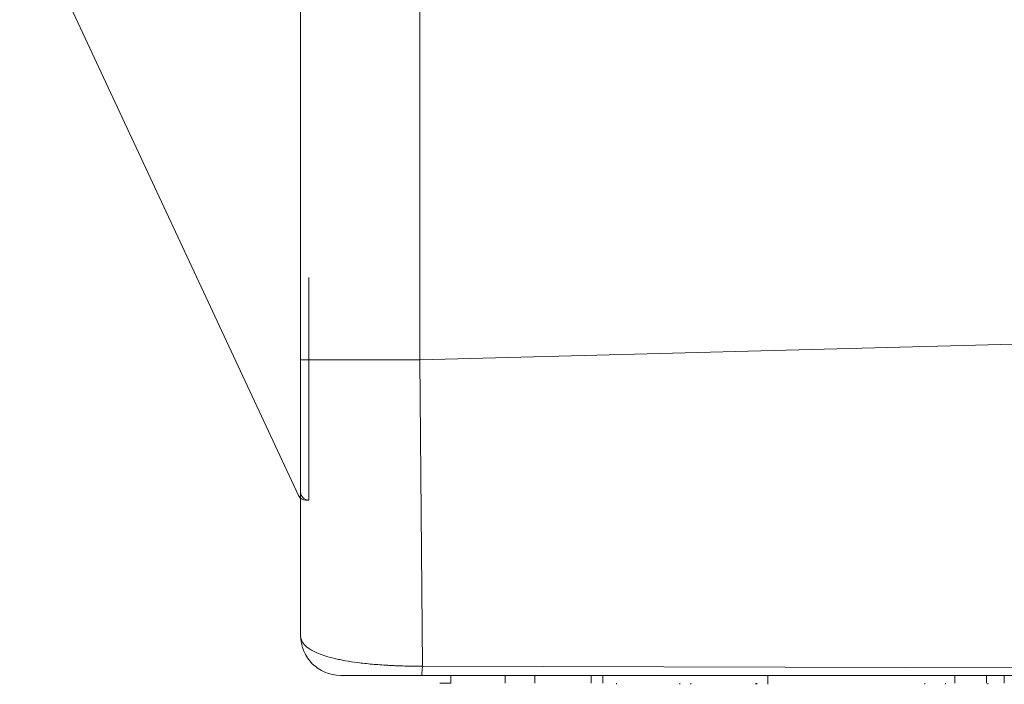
# Model space of a CAD drawing. Header units: millimetres. Extents: x 990 to 1809, y 0 to 562.
# Tile 26 of 256: x 1049.27 to 1061.65, y 278.53 to 286.88. Entities that reach past the tile are written whole.
import ezdxf

# ---------------------------------------------------------------- set-up
doc = ezdxf.new("R2010")
doc.units = ezdxf.units.MM
doc.layers.add('1', color=7, linetype='Continuous', true_color=0xffffff)

msp = doc.modelspace()

# ---------------------------------------------------------------- linework, layer by layer
at = {"layer": '1', "color": 7, "linetype": 'Continuous', "lineweight": 18}
for p, q in [((1052.803, 282.605), (1052.803, 288.981)), ((1054.303, 288.946), (1054.303, 282.605)), ((1052.776, 280.898), (1049.272, 288.412)), ((1052.906, 283.638), (1052.906, 280.841)), ((1054.303, 282.605), (1090.396, 283.551)), ((1052.803, 279.138), (1052.803, 282.605)), ((1052.803, 282.605), (1054.303, 282.605)), ((1054.303, 282.605), (1054.334, 278.753)), ((1052.906, 280.841), (1052.869, 280.84)), ((1054.334, 278.753), (1090.359, 278.648)), ((1090.346, 278.638), (1054.323, 278.638)), ((1054.689, 278.638), (1054.689, 278.538)), ((1055.372, 278.638), (1055.372, 278.538)), ((1055.372, 278.638), (1055.372, 278.538)), ((1055.748, 278.638), (1055.748, 278.538)), ((1056.457, 278.638), (1056.457, 278.538)), ((1056.603, 278.638), (1056.603, 278.538)), ((1056.773, 278.638), (1056.773, 278.638)), ((1057.568, 278.638), (1057.568, 278.638)), ((1057.568, 278.638), (1057.568, 278.638)), ((1057.706, 278.638), (1057.706, 278.638)), ((1057.706, 278.638), (1057.706, 278.638)), ((1058.526, 278.638), (1058.526, 278.638)), ((1058.536, 278.638), (1058.536, 278.638)), ((1058.675, 278.638), (1058.675, 278.638)), ((1058.675, 278.638), (1058.675, 278.638)), ((1058.675, 278.638), (1058.675, 278.538)), ((1060.647, 278.638), (1060.647, 278.638)), ((1060.907, 278.638), (1060.907, 278.638)), ((1061.028, 278.638), (1061.028, 278.538)), ((1061.424, 278.638), (1061.424, 278.538)), ((1061.439, 278.638), (1061.439, 278.638)), ((1061.442, 278.638), (1061.442, 278.638)), ((1061.647, 278.638), (1061.647, 278.538)), ((1056.773, 278.538), (1056.773, 278.526)), ((1057.568, 278.538), (1057.568, 278.526)), ((1057.568, 278.538), (1057.568, 278.526)), ((1057.706, 278.538), (1057.706, 278.526)), ((1057.706, 278.538), (1057.706, 278.526)), ((1058.526, 278.526), (1058.526, 278.538)), ((1058.536, 278.526), (1058.536, 278.538)), ((1058.675, 278.526), (1058.675, 278.538)), ((1058.675, 278.526), (1058.675, 278.538)), ((1060.647, 278.538), (1060.647, 278.526)), ((1060.907, 278.526), (1060.907, 278.538)), ((1061.439, 278.538), (1061.439, 278.526)), ((1061.442, 278.538), (1061.442, 278.526))]:
    msp.add_line(p, q, dxfattribs=at)
for centre, radius, start, end in [((1052.866, 280.94), 0.1, 205, 271.5), ((1052.903, 280.941), 0.1, 180, 271.5), ((1053.303, 279.138), 0.5, 180, 270)]:
    msp.add_arc(centre, radius, start, end, dxfattribs=at)
msp.add_ellipse((1054.323, 279.138), major_axis=(0, -0.5), ratio=0.031613, start_param=0, end_param=0.691773, dxfattribs=at)
for points, knots in [([(1052.803, 279.138), (1052.803, 279.133), (1052.803, 279.127), (1052.805, 279.114), (1052.806, 279.106), (1052.813, 279.081), (1052.821, 279.062), (1052.85, 279.021), (1052.871, 279), (1052.918, 278.967), (1052.936, 278.955), (1052.967, 278.939), (1052.978, 278.933), (1053.002, 278.922), (1053.015, 278.917), (1053.056, 278.9), (1053.086, 278.89), (1053.153, 278.869), (1053.19, 278.859), (1053.251, 278.845), (1053.273, 278.84), (1053.318, 278.831), (1053.341, 278.826), (1053.414, 278.813), (1053.466, 278.806), (1053.55, 278.795), (1053.579, 278.791), (1053.639, 278.785), (1053.67, 278.781), (1053.765, 278.773), (1053.831, 278.768), (1053.918, 278.763), (1053.935, 278.762), (1053.97, 278.76), (1053.988, 278.76), (1054.042, 278.757), (1054.078, 278.756), (1054.186, 278.754), (1054.259, 278.753), (1054.334, 278.753)], [0, 0, 0, 0, 0.0625, 0.0625, 0.125, 0.125, 0.25, 0.25, 0.375, 0.375, 0.4375, 0.4375, 0.46875, 0.46875, 0.5, 0.5, 0.5625, 0.5625, 0.625, 0.625, 0.65625, 0.65625, 0.6875, 0.6875, 0.75, 0.75, 0.78125, 0.78125, 0.8125, 0.8125, 0.875, 0.875, 0.890625, 0.890625, 0.90625, 0.90625, 0.9375, 0.9375, 1, 1, 1, 1]), ([(1054.323, 278.638), (1054.263, 278.638), (1054.203, 278.638), (1054.131, 278.638), (1054.116, 278.638), (1054.087, 278.638), (1054.073, 278.638), (1054.031, 278.638), (1054.004, 278.638), (1053.951, 278.638), (1053.926, 278.638), (1053.889, 278.638), (1053.877, 278.638), (1053.853, 278.638), (1053.842, 278.638), (1053.785, 278.638), (1053.744, 278.638), (1053.688, 278.638), (1053.671, 278.638), (1053.637, 278.638), (1053.621, 278.638), (1053.575, 278.638), (1053.549, 278.638), (1053.501, 278.638), (1053.48, 278.638), (1053.452, 278.638), (1053.443, 278.638), (1053.427, 278.638), (1053.419, 278.638), (1053.383, 278.638), (1053.363, 278.638), (1053.334, 278.638), (1053.324, 278.638), (1053.311, 278.638), (1053.307, 278.638), (1053.304, 278.638), (1053.303, 278.638), (1053.303, 278.638)], [0, 0, 0, 0, 0.062588, 0.062588, 0.078235, 0.078235, 0.093882, 0.093882, 0.125176, 0.125176, 0.15647, 0.15647, 0.172117, 0.172117, 0.187764, 0.187764, 0.250353, 0.250353, 0.281647, 0.281647, 0.312941, 0.312941, 0.375529, 0.375529, 0.438117, 0.438117, 0.469411, 0.469411, 0.500705, 0.500705, 0.625882, 0.625882, 0.751058, 0.751058, 0.876234, 0.876234, 1, 1, 1, 1])]:
    msp.add_open_spline(points, degree=3, knots=knots, dxfattribs=at)
for points in [[(1054.689, 278.638), (1054.65, 278.638), (1054.611, 278.638), (1054.572, 278.638)], [(1054.689, 278.538), (1054.643, 278.538), (1054.597, 278.538), (1054.551, 278.538)]]:
    msp.add_open_spline(points, degree=3, dxfattribs=at)

doc.saveas('drawing.dxf')
